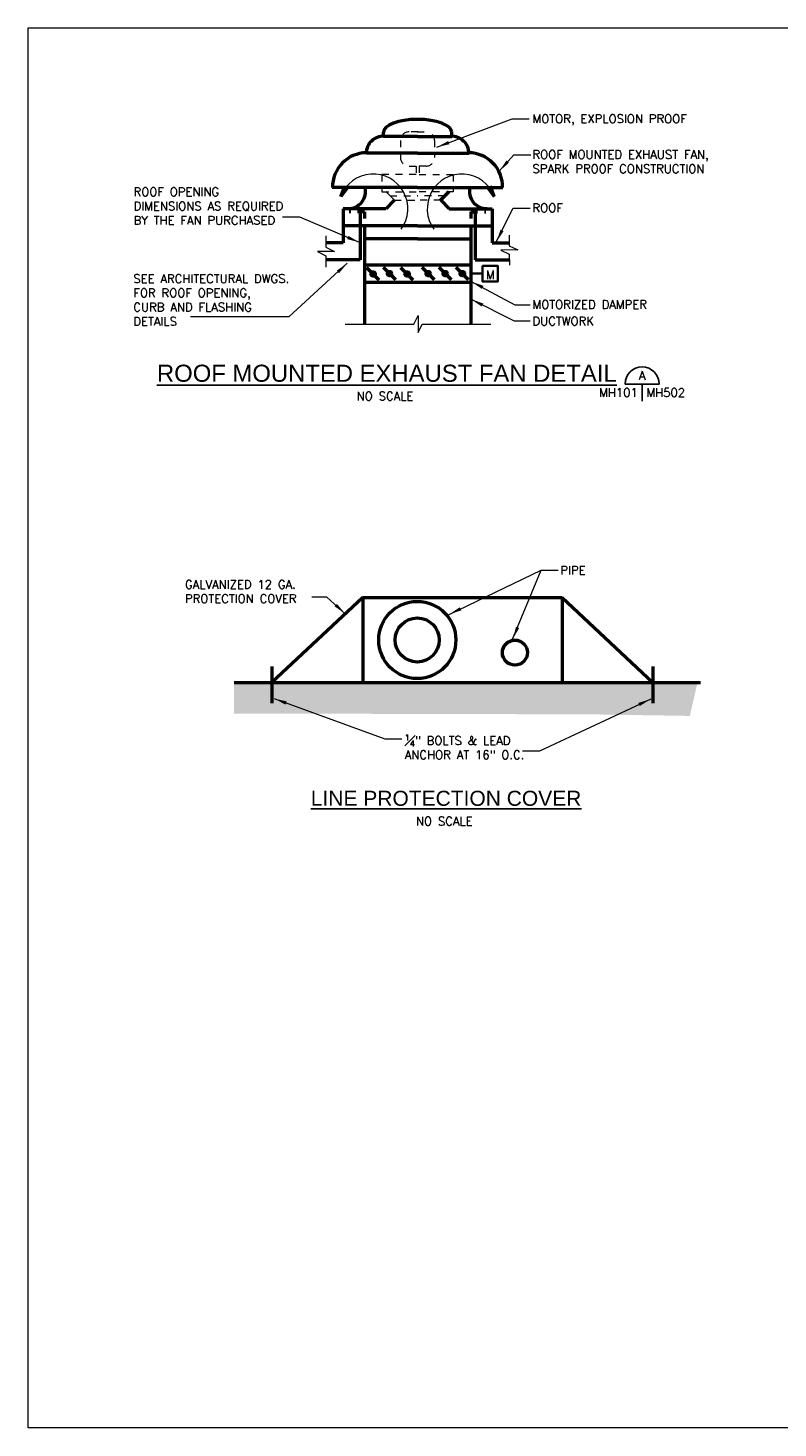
# Model space of a CAD drawing. Header units: inches. Extents: x -48361.7 to -48332.7, y -203400 to -203379.5.
# Tile 1 of 2: x -48361.7 to -48350.7, y -203400 to -203379.5. Entities that reach past the tile are written whole.
import ezdxf
from ezdxf.enums import TextEntityAlignment as Align

# ---------------------------------------------------------------- set-up
doc = ezdxf.new("R2010")
doc.units = ezdxf.units.IN
doc.header["$LTSCALE"] = 0.03937
doc.header["$MEASUREMENT"] = 0
doc.linetypes.add('USTATION1', pattern=[0.5, 0.375, -0.125])
for name, color, linetype, lineweight in [('M-Anno-Keyn', 133, 'Continuous', 18), ('M-Anno-Patt', 152, 'Continuous', 18), ('M-Anno-Symb', 6, 'Continuous', 35), ('M-Anno-Text', 53, 'Continuous', 25), ('M-Border', 167, 'Continuous', 13), ('M-Detl-Grph', 40, 'Continuous', 50)]:
    doc.layers.add(name, color=color, linetype=linetype, lineweight=lineweight)
doc.styles.add('BORD', font='romand.shx')
doc.styles.add('NOTES', font='Romans.shx')

# ---------------------------------------------------------------- blocks, each defined once
blk = doc.blocks.new('cutsymb_1_1')
for p, q in [((-0.25, 0), (0.25, 0)), ((0, 0), (0, -0.25))]:
    blk.add_line(p, q)
blk.add_arc((0, 0), 0.25, 0, 180)
at = {"lineweight": 30, "style": 'NOTES'}
blk.add_attdef('DETAIL', text='', height=0.125, dxfattribs=at).set_placement((0, 0.125), align=Align.MIDDLE_CENTER)
blk.add_attdef('CUTON', text='', height=0.125, dxfattribs=at).set_placement((-0.0625, -0.125), align=Align.MIDDLE_RIGHT)
blk.add_attdef('FOUNDON', text='', height=0.125, dxfattribs=at).set_placement((0.0625, -0.125), align=Align.MIDDLE_LEFT)

msp = doc.modelspace()

# ---------------------------------------------------------------- hatches: boundary and pattern name
at = {"layer": 'M-Anno-Patt', "lineweight": 30}
h = msp.add_hatch(dxfattribs=at)
h.set_pattern_fill('AR-SAND', color=256, style=0)
h.set_pattern_definition([(37.5, (2017.98265, 8495.59542), (-0.005249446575, 0.160568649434), [0, -0.12666666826, 0, -0.141666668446, 0, -0.13541666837]), (7.5, (2017.98265, 8495.59542), (0.14748139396, 0.23517884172), [0, -0.06833333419, 0, -0.1141666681, 0, -0.04375000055]), (327.5, (2017.88015, 8495.59542), (0.25951182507, 0.0004715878), [0, -0.04166666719, 0, -0.15000000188, 0, -0.19583333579]), (317.5, (2017.88015, 8495.59542), (0.25051055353, 0.07313963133), [0, -0.020833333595, 0, -0.09833333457, 0, -0.11250000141])])
h.paths.add_polyline_path([(-48358.663, -203389.111), (-48358.663, -203389.564), (-48353.453, -203389.576), (-48351.988, -203389.599), (-48351.875, -203389.111)])
at = {"layer": 'M-Detl-Grph'}
h = msp.add_hatch(color=256, dxfattribs=at)
h.paths.add_polyline_path([(-48357.042, -203381.843), (-48357.049, -203381.86), (-48357.039, -203381.86, -0.186336)])
h.paths.add_polyline_path([(-48357.039, -203381.86), (-48357.049, -203381.86), (-48357.098, -203381.991), (-48357.098, -203381.991, -0.02505), (-48357.078, -203381.944, -0.044252), (-48357.031, -203381.868, -0.122956)], flags=16)
h.paths.add_polyline_path([(-48357.031, -203381.868, 0.044252), (-48357.078, -203381.944, 0.02505), (-48357.098, -203381.991), (-48357.003, -203381.865, -0.32953)], flags=0)
at = {"layer": 'M-Detl-Grph', "extrusion": (0, 0, -1)}
h = msp.add_hatch(color=256, dxfattribs=at)
h.paths.add_polyline_path([(48354.908, -203381.843), (48354.901, -203381.86), (48354.911, -203381.86, -0.186336)])
h.paths.add_polyline_path([(48354.911, -203381.86), (48354.901, -203381.86), (48354.852, -203381.991), (48354.852, -203381.991, -0.001244), (48354.853, -203381.989, -0.000207), (48354.853, -203381.988, -0.000036), (48354.853, -203381.988, -0.067885), (48354.919, -203381.868, -0.122956)], flags=16)
h.paths.add_polyline_path([(48354.919, -203381.868, 0.067885), (48354.853, -203381.988, 0.000036), (48354.853, -203381.988, 0.000207), (48354.853, -203381.989, 0.001244), (48354.852, -203381.991), (48354.947, -203381.865, -0.32953)], flags=0)
at = {"layer": 'M-Detl-Grph'}
for points in [[(-48356.595, -203383.128, 1), (-48356.659, -203383.128, 1)], [(-48356.352, -203383.123, 1), (-48356.416, -203383.123, 1)], [(-48356.096, -203383.127, 1), (-48356.16, -203383.127, 1)], [(-48355.787, -203383.123, 1), (-48355.851, -203383.123, 1)], [(-48355.537, -203383.123, 1), (-48355.601, -203383.123, 1)], [(-48355.287, -203383.123, 1), (-48355.351, -203383.123, 1)]]:
    msp.add_hatch(color=256, dxfattribs=at).paths.add_polyline_path(points)

# ---------------------------------------------------------------- linework, layer by layer
at = {"layer": 'M-Anno-Keyn', "lineweight": 13, "elevation": -0.002, "flags": 128}
for points in [[(-48355.693, -203381.271), (-48354.59, -203380.857), (-48354.34, -203380.857)], [(-48354.778, -203381.624), (-48354.565, -203381.381), (-48354.315, -203381.381)], [(-48356.823, -203382.666), (-48357.701, -203382.296), (-48357.951, -203382.296)], [(-48354.822, -203382.659), (-48354.575, -203382.166), (-48354.325, -203382.166)], [(-48355.513, -203388.112), (-48354.166, -203387.466), (-48353.916, -203387.466)], [(-48357.034, -203388.102), (-48357.304, -203387.859), (-48357.525, -203387.859)], [(-48358.077, -203389.346), (-48356.455, -203389.933), (-48356.205, -203389.933)], [(-48352.56, -203389.352), (-48354.189, -203390.113), (-48354.439, -203390.113)]]:
    msp.add_lwpolyline(points, dxfattribs=at)
at = {"layer": 'M-Anno-Keyn', "elevation": -0.002, "flags": 128}
for points in [[(-48357.004, -203382.971), (-48357.859, -203383.757), (-48359.299, -203383.757)], [(-48355.19, -203383.24), (-48354.548, -203383.581), (-48354.325, -203383.581)], [(-48355.19, -203383.499), (-48354.559, -203383.814), (-48354.325, -203383.814)], [(-48354.582, -203388.477), (-48354.166, -203387.466), (-48353.916, -203387.466)]]:
    msp.add_lwpolyline(points, dxfattribs=at)
at = {"layer": 'M-Anno-Keyn', "lineweight": 13}
for points in [[(-48355.527, -203381.182, -0.002), (-48355.693, -203381.271, -0.002), (-48355.509, -203381.228, -0.002)], [(-48357.006, -203382.617, -0.002), (-48356.823, -203382.666, -0.002), (-48356.986, -203382.571, -0.002)], [(-48357.19, -203387.995, -0.002), (-48357.034, -203388.102, -0.002), (-48357.157, -203387.958, -0.002)], [(-48355.355, -203388.008, -0.002), (-48355.513, -203388.112, -0.002), (-48355.333, -203388.053, -0.002)]]:
    msp.add_solid(points, dxfattribs=at)
at = {"layer": 'M-Anno-Keyn', "lineweight": 13, "extrusion": (0, 0, -1)}
for points in [[(48354.673, -203381.466, 0.002), (48354.778, -203381.624, 0.002), (48354.636, -203381.499, 0.002)], [(48354.76, -203382.48, 0.002), (48354.822, -203382.659, 0.002), (48354.715, -203382.502, 0.002)], [(48357.892, -203389.386, 0.002), (48358.077, -203389.346, 0.002), (48357.909, -203389.433, 0.002)], [(48352.72, -203389.454, 0.002), (48352.56, -203389.352, 0.002), (48352.741, -203389.409, 0.002)]]:
    msp.add_solid(points, dxfattribs=at)
at = {"layer": 'M-Anno-Keyn', "extrusion": (0, 0, -1)}
for points in [[(48357.125, -203383.116, 0.002), (48357.004, -203382.971, 0.002), (48357.159, -203383.079, 0.002)], [(48355.011, -203383.301, 0.002), (48355.19, -203383.24, 0.002), (48355.033, -203383.346, 0.002)], [(48355.012, -203383.56, 0.002), (48355.19, -203383.499, 0.002), (48355.034, -203383.605, 0.002)], [(48354.533, -203388.294, 0.002), (48354.582, -203388.477, 0.002), (48354.487, -203388.313, 0.002)]]:
    msp.add_solid(points, dxfattribs=at)
at = {"layer": 'M-Anno-Symb'}
msp.add_line((-48355.025, -203383.123, -0.002), (-48355.196, -203383.123, -0.002), dxfattribs=at)
msp.add_3dface([(-48355.025, -203383.009, -0.002), (-48354.798, -203383.009, -0.002), (-48354.798, -203383.236, -0.002), (-48355.025, -203383.236, -0.002)], dxfattribs=at)
at = {"layer": 'M-Border'}
msp.add_3dface([(-48361.68, -203379.526), (-48332.68, -203379.526), (-48332.68, -203400.026), (-48361.68, -203400.026)], dxfattribs=at)
at = {"layer": 'M-Detl-Grph'}
for p, q in [((-48356.475, -203381.115, -0.002), (-48356.475, -203381.052, -0.002)), ((-48355.475, -203381.115, -0.002), (-48355.475, -203381.052, -0.002)), ((-48355.975, -203381.115, -0.002), (-48356.475, -203381.115, -0.002)), ((-48355.975, -203381.115, -0.002), (-48355.475, -203381.115, -0.002)), ((-48355.975, -203381.36, -0.002), (-48356.725, -203381.36, -0.002)), ((-48355.975, -203381.36, -0.002), (-48355.225, -203381.36, -0.002)), ((-48355.975, -203381.86, -0.002), (-48357.225, -203381.86, -0.002)), ((-48357.098, -203381.991, -0.002), (-48357.042, -203381.843, -0.002)), ((-48357.003, -203381.865, -0.002), (-48357.098, -203381.991, -0.002)), ((-48355.975, -203381.86, -0.002), (-48354.725, -203381.86, -0.002)), ((-48355.637, -203382.047, -0.002), (-48355.512, -203381.922, -0.002)), ((-48354.947, -203381.865, -0.002), (-48354.852, -203381.991, -0.002)), ((-48354.852, -203381.991, -0.002), (-48354.908, -203381.843, -0.002)), ((-48356.315, -203382.048, -0.002), (-48356.44, -203382.173, -0.002)), ((-48355.635, -203382.048, -0.002), (-48355.51, -203382.173, -0.002)), ((-48357.066, -203382.173, -0.002), (-48357.066, -203382.673, -0.002)), ((-48356.44, -203382.173, -0.002), (-48357.066, -203382.173, -0.002)), ((-48356.816, -203382.173, -0.002), (-48356.816, -203382.923, -0.002)), ((-48355.51, -203382.173, -0.002), (-48354.883, -203382.173, -0.002)), ((-48355.133, -203382.173, -0.002), (-48355.133, -203382.923, -0.002)), ((-48354.883, -203382.173, -0.002), (-48354.883, -203382.673, -0.002)), ((-48355.975, -203382.423, -0.002), (-48357.066, -203382.423, -0.002)), ((-48356.754, -203382.425, -0.002), (-48356.754, -203383.861, -0.002)), ((-48355.975, -203382.423, -0.002), (-48354.883, -203382.423, -0.002)), ((-48355.196, -203382.425, -0.002), (-48355.196, -203383.861, -0.002)), ((-48357.066, -203382.673, -0.002), (-48357.316, -203382.673, -0.002)), ((-48355.975, -203382.611, -0.002), (-48356.754, -203382.611, -0.002)), ((-48355.975, -203382.611, -0.002), (-48355.196, -203382.611, -0.002)), ((-48354.883, -203382.673, -0.002), (-48354.633, -203382.673, -0.002)), ((-48356.816, -203382.923, -0.002), (-48357.316, -203382.923, -0.002)), ((-48355.133, -203382.923, -0.002), (-48354.633, -203382.923, -0.002)), ((-48355.196, -203383.001, -0.002), (-48356.754, -203383.001, -0.002)), ((-48356.537, -203383.218, -0.002), (-48356.717, -203383.039, -0.002)), ((-48356.295, -203383.213, -0.002), (-48356.474, -203383.033, -0.002)), ((-48356.038, -203383.217, -0.002), (-48356.218, -203383.038, -0.002)), ((-48355.729, -203383.213, -0.002), (-48355.909, -203383.033, -0.002)), ((-48355.479, -203383.213, -0.002), (-48355.659, -203383.033, -0.002)), ((-48355.229, -203383.213, -0.002), (-48355.409, -203383.033, -0.002)), ((-48355.196, -203383.251, -0.002), (-48356.754, -203383.251, -0.002)), ((-48356.778, -203387.864, -0.002), (-48358.108, -203389.11, -0.002)), ((-48356.778, -203387.864, -0.002), (-48353.859, -203387.864, -0.002)), ((-48356.778, -203387.864, -0.002), (-48356.778, -203389.111, -0.002)), ((-48353.859, -203387.864, -0.002), (-48352.529, -203389.11, -0.002)), ((-48353.859, -203387.864, -0.002), (-48353.859, -203389.111, -0.002)), ((-48358.108, -203388.874, -0.002), (-48358.108, -203389.413, -0.002)), ((-48352.529, -203388.874, -0.002), (-48352.529, -203389.413, -0.002)), ((-48358.663, -203389.111, -0.002), (-48351.831, -203389.111, -0.002))]:
    msp.add_line(p, q, dxfattribs=at)
at = {"layer": 'M-Detl-Grph', "linetype": 'USTATION1', "lineweight": 13, "ltscale": 4}
for p, q in [((-48355.969, -203381.048, -0.002), (-48356.1, -203381.048, -0.002)), ((-48355.98, -203381.048, -0.002), (-48355.85, -203381.048, -0.002)), ((-48356.225, -203381.173, -0.002), (-48356.225, -203381.423, -0.002)), ((-48355.725, -203381.173, -0.002), (-48355.725, -203381.423, -0.002)), ((-48355.997, -203381.673, -0.002), (-48356.497, -203381.673, -0.002)), ((-48356.497, -203381.673, -0.002), (-48356.497, -203381.923, -0.002)), ((-48356.1, -203381.548, -0.002), (-48355.995, -203381.548, -0.002)), ((-48355.997, -203381.548, -0.002), (-48355.997, -203381.673, -0.002)), ((-48355.85, -203381.548, -0.002), (-48355.954, -203381.548, -0.002)), ((-48355.953, -203381.548, -0.002), (-48355.953, -203381.673, -0.002)), ((-48355.953, -203381.673, -0.002), (-48355.453, -203381.673, -0.002)), ((-48355.453, -203381.673, -0.002), (-48355.453, -203381.923, -0.002)), ((-48356.497, -203381.923, -0.002), (-48355.971, -203381.923, -0.002)), ((-48355.453, -203381.923, -0.002), (-48355.979, -203381.923, -0.002)), ((-48356.377, -203381.985, -0.002), (-48355.971, -203381.985, -0.002)), ((-48356.315, -203382.048, -0.002), (-48355.971, -203382.048, -0.002)), ((-48355.573, -203381.985, -0.002), (-48355.979, -203381.985, -0.002)), ((-48355.635, -203382.048, -0.002), (-48355.979, -203382.048, -0.002))]:
    msp.add_line(p, q, dxfattribs=at)
at = {"layer": 'M-Detl-Grph', "lineweight": 13}
msp.add_line((-48356.313, -203382.047, -0.002), (-48356.438, -203381.922, -0.002), dxfattribs=at)
at = {"layer": 'M-Detl-Grph', "linetype": 'USTATION1', "ltscale": 4}
for p, q in [((-48356.754, -203382.217, -0.002), (-48356.976, -203382.217, -0.002)), ((-48356.754, -203382.217, -0.002), (-48356.754, -203382.417, -0.002)), ((-48355.196, -203382.217, -0.002), (-48355.196, -203382.417, -0.002)), ((-48355.196, -203382.217, -0.002), (-48354.973, -203382.217, -0.002))]:
    msp.add_line(p, q, dxfattribs=at)
at = {"layer": 'M-Detl-Grph', "lineweight": 13, "elevation": -0.002, "flags": 128}
for points in [[(-48357.316, -203382.57), (-48357.316, -203382.737), (-48357.191, -203382.799), (-48357.441, -203382.799), (-48357.316, -203382.862), (-48357.316, -203383.029)], [(-48354.635, -203382.559), (-48354.633, -203382.715), (-48354.507, -203382.776), (-48354.757, -203382.779), (-48354.631, -203382.84), (-48354.629, -203382.997)], [(-48357.035, -203383.861), (-48356.031, -203383.861), (-48355.968, -203383.736), (-48355.968, -203383.986), (-48355.906, -203383.861), (-48354.901, -203383.861)]]:
    msp.add_lwpolyline(points, dxfattribs=at)
at = {"layer": 'M-Detl-Grph'}
for centre, radius in [((-48356.627, -203383.128, -0.002), 0.032), ((-48356.384, -203383.123, -0.002), 0.032), ((-48356.128, -203383.127, -0.002), 0.032), ((-48355.819, -203383.123, -0.002), 0.032), ((-48355.569, -203383.123, -0.002), 0.032), ((-48355.319, -203383.123, -0.002), 0.032), ((-48355.979, -203388.487, -0.002), 0.565), ((-48355.979, -203388.487, -0.002), 0.323), ((-48354.549, -203388.672, -0.002), 0.184)]:
    msp.add_circle(centre, radius, dxfattribs=at)
for centre, radius, start, end in [((-48356.476, -203381.361, -0.002), 0.25, 88.2555, 179.7694), ((-48355.474, -203381.361, -0.002), 0.25, 0.2306, 91.7445), ((-48356.72, -203381.853, -0.002), 0.5, 90.5088, 180.8377), ((-48355.229, -203381.853, -0.002), 0.5, 359.1623, 89.4912), ((-48357.019, -203381.848, -0.002), 0.0238, 169.6421, 312.8562), ((-48356.986, -203381.92, -0.002), 0.25, 268.2851, 13.7191), ((-48354.964, -203381.92, -0.002), 0.25, 166.2809, 271.7149), ((-48354.931, -203381.848, -0.002), 0.0238, 227.1438, 10.3579)]:
    msp.add_arc(centre, radius, start, end, dxfattribs=at)
at = {"layer": 'M-Detl-Grph', "linetype": 'USTATION1', "lineweight": 13, "ltscale": 4}
for centre, start, end in [((-48356.1, -203381.173, -0.002), 90, 180), ((-48355.85, -203381.173, -0.002), 0, 90), ((-48356.1, -203381.423, -0.002), 180, 270), ((-48355.85, -203381.423, -0.002), 270, 0)]:
    msp.add_arc(centre, 0.125, start, end, dxfattribs=at)
at = {"layer": 'M-Detl-Grph', "lineweight": 13}
for centre, start, end in [((-48356.624, -203382.171, -0.002), 323.6183, 159.2518), ((-48355.326, -203382.171, -0.002), 20.7482, 216.3817)]:
    msp.add_arc(centre, 0.507, start, end, dxfattribs=at)
at = {"layer": 'M-Detl-Grph'}
for major_axis, start_param, end_param in [((-0.5, 0), 4.712389, 6.283185), ((0.5, 0), 0, 1.570796)]:
    msp.add_ellipse((-48355.975, -203381.052, -0.002), major_axis=major_axis, ratio=0.375, start_param=start_param, end_param=end_param, dxfattribs=at)

# ---------------------------------------------------------------- block references
at = {"layer": 'M-Anno-Text'}
ref = msp.add_blockref('cutsymb_1_1', (-48352.686, -203384.739, -0.002), dxfattribs=at)
ref.add_attrib('DETAIL', 'A', dxfattribs={"height": 0.125, "style": 'NOTES'}).set_placement((-48352.686, -203384.614, -0.002), align=Align.MIDDLE_CENTER)
ref.add_attrib('CUTON', 'MH101', dxfattribs={"height": 0.125, "style": 'NOTES'}).set_placement((-48352.749, -203384.864, -0.002), align=Align.MIDDLE_RIGHT)
ref.add_attrib('FOUNDON', 'MH502', dxfattribs={"height": 0.125, "style": 'NOTES'}).set_placement((-48352.624, -203384.864, -0.002), align=Align.MIDDLE_LEFT)

# ---------------------------------------------------------------- texts
at = {"layer": 'M-Anno-Keyn', "style": 'NOTES'}
for s, insert, char_height, attachment_point in [('MOTOR, EXPLOSION PROOF', (-48354.292, -203380.792, -0.002), 0.125, 1), ('ROOF MOUNTED EXHAUST FAN,\\PSPARK PROOF CONSTRUCTION', (-48354.292, -203381.316, -0.002), 0.125, 1), ('ROOF OPENING\\PDIMENSIONS AS REQUIRED\\PBY THE FAN PURCHASED', (-48360.134, -203381.863, -0.002), 0.125, 1), ('ROOF', (-48354.292, -203382.098, -0.002), 0.125, 1), ('SEE ARCHITECTURAL DWGS.\\PFOR ROOF OPENING,\\PCURB AND FLASHING\\PDETAILS', (-48360.137, -203383.134, -0.002), 0.125, 1), ('M', (-48354.909, -203383.141, -0.002), 0.125, 5), ('MOTORIZED DAMPER', (-48354.292, -203383.512, -0.002), 0.125, 1), ('DUCTWORK', (-48354.292, -203383.755, -0.002), 0.125, 1), ('PIPE', (-48353.884, -203387.404, -0.002), 0.125, 1), ('GALVANIZED 12 GA. \\PPROTECTION COVER', (-48359.381, -203387.611, -0.002), 0.125, 1), ('{\\A1;\\A1;\\S1#4;}\\H1.428571x;\\A1;" BOLTS & LEAD\\PANCHOR AT 16" O.C.', (-48356.162, -203389.873, -0.002), 0.0875, 1)]:
    msp.add_mtext(s, dxfattribs=dict(at, insert=insert, char_height=char_height, attachment_point=attachment_point))
at = {"layer": 'M-Anno-Text', "attachment_point": 5, "style": 'BORD'}
for s, insert, char_height, line_spacing_factor in [('\\fArial|b0|i0|c0|p39;\\LROOF MOUNTED EXHAUST FAN DETAIL  ', (-48356.425, -203384.583, -0.002), 0.25, 0.737513), ('\\fArial|b0|i0|c0|p39;\\LLINE PROTECTION COVER', (-48355.557, -203390.807, -0.002), 0.22005, 0.740472)]:
    msp.add_mtext(s, dxfattribs=dict(at, insert=insert, char_height=char_height, line_spacing_factor=line_spacing_factor))
at = {"layer": 'M-Anno-Text', "char_height": 0.125, "attachment_point": 5, "style": 'NOTES'}
for insert in [(-48356.451, -203384.916, -0.002), (-48355.583, -203391.14, -0.002)]:
    msp.add_mtext('NO SCALE', dxfattribs=dict(at, insert=insert))

doc.saveas('drawing.dxf')
